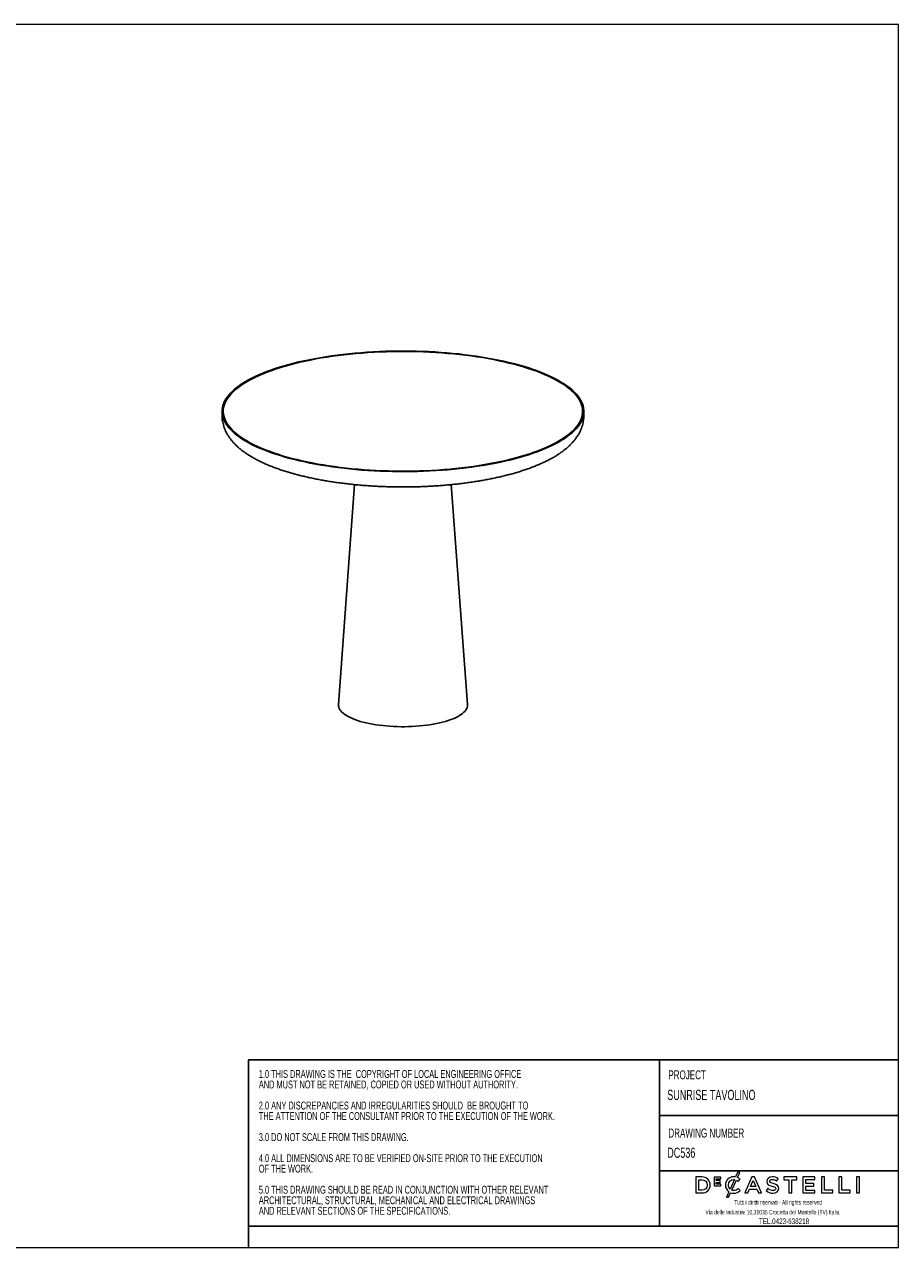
# Model space of a CAD drawing. Header units: millimetres. Extents: x 5 to 415, y -2 to 292.
# Tile 2 of 2: x 210 to 415, y 5 to 292. Entities that reach past the tile are written whole.
import ezdxf

# ---------------------------------------------------------------- set-up
doc = ezdxf.new("R2010")
doc.units = ezdxf.units.MM
doc.layers.add('SLD-0', color=179, linetype='Continuous')
doc.layers.add('TABELLA', color=7, linetype='Continuous')
doc.styles.add('SLDTEXTSTYLE1', font='TXT', dxfattribs={"width": 0.7})
doc.styles.add('SLDTEXTSTYLE2', font='TXT', dxfattribs={"width": 0.665})

# ---------------------------------------------------------------- blocks, each defined once
blk = doc.blocks.new('SW_NOTE_0')
at = {"layer": 'TABELLA', "color": 0, "char_height": 1.8521, "attachment_point": 1, "style": 'SLDTEXTSTYLE1'}
for s, insert in [('1.0 THIS DRAWING IS THE  COPYRIGHT OF LOCAL ENGINEERING OFFICE', (0, 2.39)), ('AND MUST NOT BE RETAINED, COPIED OR USED WITHOUT AUTHORITY.', (0, -0.08)), ('2.0 ANY DISCREPANCIES AND IRREGULARITIES SHOULD  BE BROUGHT TO', (0, -5.02)), ('THE ATTENTION OF THE CONSULTANT PRIOR TO THE EXECUTION OF THE WORK.', (0, -7.49)), ('3.0 DO NOT SCALE FROM THIS DRAWING.', (0, -12.43)), ('4.0 ALL DIMENSIONS ARE TO BE VERIFIED ON-SITE PRIOR TO THE EXECUTION', (0, -17.37)), ('OF THE WORK.', (0, -19.84)), ('5.0 THIS DRAWING SHOULD BE READ IN CONJUNCTION WITH OTHER RELEVANT', (0, -24.78)), ('ARCHITECTURAL, STRUCTURAL, MECHANICAL AND ELECTRICAL DRAWINGS', (0, -27.25)), ('AND RELEVANT SECTIONS OF THE SPECIFICATIONS.', (0, -29.72))]:
    blk.add_mtext(s, dxfattribs=dict(at, insert=insert))

msp = doc.modelspace()

# ---------------------------------------------------------------- linework, layer by layer
at = {"color": 7, "linetype": 'Continuous', "lineweight": 25}
for p, q in [((256.337, 201.225), (256.337, 200.282)), ((341.194, 200.282), (341.194, 201.225)), ((287.433, 184.024), (283.627, 132.389)), ((313.904, 132.389), (310.098, 184.024))]:
    msp.add_line(p, q, dxfattribs=at)
at = {"color": 7, "linetype": 'Continuous', "lineweight": 25, "flags": 128}
for points in [[(263.29, 208.983), (262.512, 208.573), (261.777, 208.154), (261.085, 207.726), (260.438, 207.291), (259.836, 206.849), (259.28, 206.4), (258.77, 205.946), (258.307, 205.485), (257.892, 205.02), (257.526, 204.55), (257.208, 204.076), (256.939, 203.599), (256.719, 203.119), (256.549, 202.636), (256.428, 202.153), (256.358, 201.668), (256.337, 201.182), (256.366, 200.697), (256.446, 200.212), (256.575, 199.728), (256.754, 199.246), (256.983, 198.767), (257.26, 198.29), (257.587, 197.817), (257.962, 197.348), (258.386, 196.883), (258.857, 196.424), (259.375, 195.97), (259.939, 195.522), (260.549, 195.081), (261.205, 194.648), (261.904, 194.222), (262.647, 193.804), (263.433, 193.395), (264.26, 192.995), (265.128, 192.605), (266.035, 192.226), (266.981, 191.856), (267.965, 191.498), (268.985, 191.151), (270.04, 190.817), (271.128, 190.494), (272.25, 190.184), (273.402, 189.887), (274.585, 189.604), (275.796, 189.334), (277.034, 189.078), (278.298, 188.837), (279.586, 188.61), (280.896, 188.398), (282.228, 188.201), (283.579, 188.019), (284.948, 187.853), (286.333, 187.703), (287.733, 187.569), (289.146, 187.45), (290.57, 187.349), (292.004, 187.263), (293.445, 187.194), (294.894, 187.141), (296.346, 187.105), (297.802, 187.086), (299.258, 187.083), (300.715, 187.097), (302.168, 187.128), (303.618, 187.175), (305.062, 187.239), (306.499, 187.319), (307.926, 187.416), (309.343, 187.529), (310.747, 187.658), (312.137, 187.803), (313.512, 187.964), (314.869, 188.14), (316.207, 188.332), (317.524, 188.54), (318.82, 188.762), (320.091, 188.998), (321.338, 189.25), (322.558, 189.515), (323.75, 189.794), (324.912, 190.087), (326.044, 190.393), (327.143, 190.711), (328.209, 191.042), (329.241, 191.385), (330.236, 191.739), (331.194, 192.105), (332.114, 192.482), (332.995, 192.868), (333.835, 193.265), (334.635, 193.671), (335.391, 194.086), (336.105, 194.509), (336.775, 194.94), (337.399, 195.379), (337.979, 195.824), (338.512, 196.276), (338.998, 196.734), (339.437, 197.197), (339.828, 197.665), (340.17, 198.137), (340.464, 198.612), (340.708, 199.091), (340.903, 199.572), (341.049, 200.055), (341.144, 200.54), (341.19, 201.025), (341.185, 201.511), (341.131, 201.996), (341.026, 202.48), (340.872, 202.963), (340.668, 203.444), (340.415, 203.922), (340.113, 204.397), (339.762, 204.868), (339.363, 205.335), (338.915, 205.797), (338.421, 206.254), (337.88, 206.705), (337.292, 207.149), (336.659, 207.587), (335.982, 208.016), (335.261, 208.438), (334.496, 208.852), (333.69, 209.256), (332.842, 209.651), (331.954, 210.036), (331.027, 210.41), (330.062, 210.774), (329.061, 211.127), (328.023, 211.467), (326.951, 211.796), (325.846, 212.113), (324.708, 212.416), (323.541, 212.706), (322.344, 212.983), (321.119, 213.246), (319.868, 213.495), (318.592, 213.729), (317.293, 213.948), (315.971, 214.153), (314.63, 214.342), (313.27, 214.516), (311.892, 214.674), (310.5, 214.816), (309.093, 214.942), (307.674, 215.053), (306.245, 215.146), (304.807, 215.224), (303.362, 215.285), (301.911, 215.329), (300.457, 215.357), (299.001, 215.368), (297.544, 215.362), (296.089, 215.34), (294.637, 215.301), (293.19, 215.245), (291.749, 215.173), (290.317, 215.085), (288.895, 214.98), (287.484, 214.859), (286.086, 214.722), (284.704, 214.569), (283.338, 214.4), (281.99, 214.216), (280.663, 214.016), (279.356, 213.801), (278.072, 213.572), (276.813, 213.328), (275.58, 213.069), (274.373, 212.797), (273.196, 212.511), (272.049, 212.212), (270.933, 211.9), (269.85, 211.575), (268.801, 211.238), (267.788, 210.889), (266.811, 210.529), (265.872, 210.158), (264.971, 209.776), (264.11, 209.385), (263.29, 208.983)], [(263.529, 208.931), (262.752, 208.521), (262.018, 208.102), (261.328, 207.675), (260.682, 207.241), (260.082, 206.799), (259.528, 206.351), (259.021, 205.896), (258.561, 205.436), (258.149, 204.971), (257.785, 204.502), (257.47, 204.028), (257.204, 203.551), (256.988, 203.072), (256.822, 202.59), (256.706, 202.107), (256.639, 201.622), (256.623, 201.137), (256.658, 200.652), (256.742, 200.168), (256.876, 199.685), (257.061, 199.204), (257.295, 198.726), (257.578, 198.25), (257.911, 197.778), (258.292, 197.31), (258.722, 196.847), (259.199, 196.389), (259.723, 195.936), (260.294, 195.49), (260.911, 195.051), (261.573, 194.619), (262.279, 194.195), (263.029, 193.78), (263.821, 193.373), (264.655, 192.976), (265.529, 192.588), (266.443, 192.211), (267.396, 191.844), (268.386, 191.489), (269.412, 191.145), (270.474, 190.813), (271.569, 190.494), (272.696, 190.188), (273.854, 189.894), (275.043, 189.614), (276.259, 189.348), (277.502, 189.097), (278.771, 188.859), (280.063, 188.636), (281.378, 188.429), (282.713, 188.236), (284.068, 188.059), (285.44, 187.898), (286.828, 187.753), (288.23, 187.623), (289.644, 187.51), (291.07, 187.414), (292.505, 187.333), (293.947, 187.27), (295.395, 187.222), (296.847, 187.192), (298.301, 187.178), (299.756, 187.181), (301.21, 187.201), (302.66, 187.238), (304.106, 187.291), (305.546, 187.36), (306.978, 187.447), (308.399, 187.549), (309.81, 187.668), (311.207, 187.804), (312.589, 187.955), (313.955, 188.122), (315.303, 188.304), (316.631, 188.502), (317.938, 188.715), (319.222, 188.943), (320.481, 189.186), (321.715, 189.443), (322.921, 189.714), (324.099, 189.999), (325.246, 190.297), (326.362, 190.608), (327.445, 190.932), (328.494, 191.268), (329.507, 191.616), (330.484, 191.976), (331.423, 192.346), (332.322, 192.727), (333.182, 193.118), (334.001, 193.519), (334.778, 193.929), (335.512, 194.348), (336.203, 194.775), (336.848, 195.209), (337.448, 195.651), (338.003, 196.099), (338.51, 196.554), (338.97, 197.014), (339.382, 197.479), (339.746, 197.948), (340.061, 198.422), (340.326, 198.899), (340.542, 199.378), (340.709, 199.86), (340.825, 200.343), (340.891, 200.828), (340.907, 201.313), (340.873, 201.798), (340.789, 202.282), (340.654, 202.765), (340.47, 203.246), (340.236, 203.724), (339.952, 204.2), (339.62, 204.672), (339.239, 205.14), (338.809, 205.603), (338.332, 206.061), (337.807, 206.514), (337.237, 206.96), (336.62, 207.399), (335.958, 207.831), (335.252, 208.255), (334.502, 208.67), (333.71, 209.077), (332.876, 209.475), (332.001, 209.862), (331.087, 210.239), (330.135, 210.606), (329.145, 210.961), (328.118, 211.305), (327.057, 211.637), (325.962, 211.956), (324.835, 212.262), (323.676, 212.556), (322.488, 212.836), (321.272, 213.102), (320.029, 213.353), (318.76, 213.591), (317.468, 213.814), (316.153, 214.021), (314.818, 214.214), (313.463, 214.391), (312.091, 214.552), (310.703, 214.697), (309.301, 214.827), (307.886, 214.94), (306.461, 215.036), (305.026, 215.117), (303.584, 215.181), (302.136, 215.228), (300.684, 215.258), (299.23, 215.272), (297.775, 215.269), (296.321, 215.249), (294.87, 215.213), (293.424, 215.159), (291.985, 215.09), (290.553, 215.003), (289.131, 214.901), (287.721, 214.782), (286.324, 214.646), (284.941, 214.495), (283.575, 214.328), (282.228, 214.146), (280.9, 213.948), (279.593, 213.735), (278.309, 213.507), (277.049, 213.264), (275.816, 213.007), (274.609, 212.736), (273.432, 212.451), (272.284, 212.153), (271.169, 211.842), (270.086, 211.518), (269.037, 211.182), (268.024, 210.834), (267.047, 210.474), (266.108, 210.104), (265.208, 209.723), (264.348, 209.332), (263.529, 208.931)], [(283.627, 132.389), (283.624, 132.344), (283.636, 132.053), (283.698, 131.762), (283.81, 131.474), (283.971, 131.188), (284.182, 130.906), (284.441, 130.628), (284.748, 130.356), (285.101, 130.09), (285.5, 129.831), (285.943, 129.58), (286.428, 129.338), (286.955, 129.106), (287.52, 128.885), (288.123, 128.674), (288.762, 128.476), (289.433, 128.29), (290.136, 128.117), (290.867, 127.959), (291.624, 127.814), (292.406, 127.684), (293.208, 127.57), (294.029, 127.471), (294.865, 127.388), (295.715, 127.321), (296.574, 127.271), (297.441, 127.237), (298.312, 127.22), (299.185, 127.22), (300.057, 127.236), (300.924, 127.269), (301.784, 127.319), (302.633, 127.385), (303.471, 127.467), (304.292, 127.566), (305.095, 127.68), (305.877, 127.809), (306.635, 127.953), (307.368, 128.111), (308.071, 128.283), (308.744, 128.469), (309.384, 128.667), (309.988, 128.876), (310.555, 129.098), (311.083, 129.329), (311.57, 129.571), (312.014, 129.821), (312.415, 130.08), (312.77, 130.345), (313.079, 130.617), (313.34, 130.895), (313.552, 131.177), (313.716, 131.463), (313.83, 131.751), (313.893, 132.042), (313.907, 132.332), (313.904, 132.389)]]:
    msp.add_lwpolyline(points, dxfattribs=at)
at = {"color": 7, "linetype": 'Continuous', "lineweight": 25}
for points, knots in [([(256.341, 200.285), (256.339, 200.242), (256.333, 199.996), (256.364, 199.547), (256.438, 198.94), (256.559, 198.34), (256.723, 197.747), (256.93, 197.16), (257.18, 196.581), (257.474, 196.008), (257.812, 195.443), (258.196, 194.883), (258.626, 194.33), (259.106, 193.783), (259.634, 193.242), (260.212, 192.71), (260.839, 192.188), (261.513, 191.677), (262.233, 191.18), (262.994, 190.697), (263.795, 190.231), (264.631, 189.782), (265.502, 189.349), (266.404, 188.934), (267.336, 188.535), (268.298, 188.152), (269.289, 187.784), (270.307, 187.433), (271.351, 187.096), (272.421, 186.775), (273.516, 186.468), (274.636, 186.176), (275.778, 185.899), (276.942, 185.637), (278.127, 185.389), (279.332, 185.156), (280.556, 184.938), (281.798, 184.735), (283.057, 184.546), (284.021, 184.415), (284.564, 184.346), (284.679, 184.331)], [0, 0, 0, 0, 0.0045548, 0.0262865, 0.0480083, 0.0698132, 0.0918036, 0.1140825, 0.1367525, 0.1599147, 0.1836652, 0.2080894, 0.2332544, 0.2591978, 0.2859172, 0.3133622, 0.3414345, 0.3699993, 0.3989052, 0.4280072, 0.4571836, 0.4863208, 0.5153668, 0.5442924, 0.5730838, 0.6017381, 0.6302584, 0.6586517, 0.6869267, 0.715093, 0.7431601, 0.7711371, 0.7990329, 0.8268554, 0.8546121, 0.8823096, 0.9099543, 0.9375517, 0.965107, 0.9926248, 1, 1, 1, 1]), ([(284.679, 184.331), (284.904, 184.303), (285.558, 184.222), (286.652, 184.1), (287.963, 183.968), (289.285, 183.852), (290.616, 183.751), (291.956, 183.666), (293.302, 183.596), (294.654, 183.541), (296.01, 183.502), (297.369, 183.478), (298.729, 183.47), (300.089, 183.477), (301.447, 183.5), (302.803, 183.539), (304.155, 183.592), (305.501, 183.662), (306.84, 183.746), (308.171, 183.846), (309.492, 183.961), (310.803, 184.091), (312.101, 184.237), (313.386, 184.397), (314.656, 184.573), (315.91, 184.763), (317.148, 184.968), (318.367, 185.188), (319.566, 185.422), (320.746, 185.671), (321.903, 185.935), (323.039, 186.213), (324.15, 186.505), (325.238, 186.812), (326.3, 187.134), (327.337, 187.47), (328.346, 187.822), (329.328, 188.189), (330.282, 188.571), (331.207, 188.969), (332.101, 189.384), (332.966, 189.816), (333.798, 190.266), (334.598, 190.735), (335.362, 191.223), (336.09, 191.73), (336.778, 192.256), (337.423, 192.801), (338.021, 193.363), (338.569, 193.939), (339.065, 194.527), (339.508, 195.124), (339.897, 195.728), (340.233, 196.338), (340.517, 196.951), (340.75, 197.567), (340.933, 198.184), (341.069, 198.802), (341.155, 199.42), (341.195, 199.913), (341.19, 200.2), (341.189, 200.281)], [0, 0, 0, 0, 0.0091517, 0.0265546, 0.0439427, 0.0613163, 0.0786774, 0.096028, 0.1133699, 0.1307047, 0.1480342, 0.1653599, 0.1826834, 0.2000062, 0.2173296, 0.2346548, 0.2519835, 0.2693171, 0.2866573, 0.3040058, 0.3213642, 0.3387346, 0.3561187, 0.3735187, 0.3909369, 0.4083757, 0.4258376, 0.4433256, 0.4608428, 0.4783927, 0.495979, 0.5136059, 0.5312779, 0.5490001, 0.5667779, 0.5846171, 0.6025241, 0.6205053, 0.6385674, 0.6567164, 0.6749574, 0.6932932, 0.7117226, 0.7302376, 0.7488203, 0.7674363, 0.7860117, 0.8044637, 0.8226902, 0.8405824, 0.8580417, 0.8749985, 0.891421, 0.9073154, 0.9227174, 0.9376822, 0.9522753, 0.9665664, 0.9806254, 0.9945212, 1, 1, 1, 1])]:
    msp.add_open_spline(points, degree=3, knots=knots, dxfattribs=at)
at = {"layer": 'SLD-0', "lineweight": 18}
for p, q in [((368.851, 21.557), (367.445, 21.557)), ((367.445, 21.557), (367.445, 17.799)), ((368.136, 18.432), (368.136, 20.924)), ((368.136, 20.924), (368.851, 20.924)), ((373.337, 21.531), (371.764, 21.531)), ((371.764, 21.531), (371.764, 19.446)), ((372.22, 20.7), (372.22, 21.123)), ((372.22, 21.123), (373.337, 21.123)), ((373.203, 20.7), (372.22, 20.7)), ((372.22, 20.292), (373.203, 20.292)), ((372.22, 19.854), (372.22, 20.292)), ((373.203, 20.292), (373.203, 20.7)), ((373.337, 21.123), (373.337, 21.531)), ((376.509, 20.97), (375.488, 18.73)), ((375.886, 18.459), (376.962, 20.821)), ((377.239, 22.573), (376.787, 21.58)), ((377.76, 22.573), (377.239, 22.573)), ((377.243, 21.437), (377.76, 22.573)), ((377.362, 20.525), (377.376, 20.512)), ((377.376, 20.512), (377.82, 21.024)), ((377.82, 21.024), (377.807, 21.036)), ((380.61, 21.584), (378.957, 17.799)), ((380.305, 19.314), (380.914, 20.736)), ((381.24, 21.584), (380.61, 21.584)), ((380.914, 20.736), (381.529, 19.314)), ((381.245, 21.572), (381.24, 21.584)), ((382.893, 17.799), (381.245, 21.572)), ((384.122, 20.512), (384.122, 20.502)), ((384.813, 20.56), (384.813, 20.571)), ((386.399, 20.615), (386.414, 20.603)), ((386.414, 20.603), (386.786, 21.127)), ((386.786, 21.127), (386.773, 21.138)), ((391.134, 21.557), (388.077, 21.557)), ((388.077, 21.557), (388.077, 20.914)), ((388.077, 20.914), (389.257, 20.914)), ((389.257, 20.914), (389.257, 17.799)), ((389.954, 17.799), (389.954, 20.914)), ((389.954, 20.914), (391.134, 20.914)), ((391.134, 20.914), (391.134, 21.557)), ((395.381, 21.557), (392.584, 21.557)), ((392.584, 21.557), (392.584, 17.799)), ((393.276, 20.005), (393.276, 20.935)), ((393.276, 20.935), (395.381, 20.935)), ((395.381, 20.935), (395.381, 21.557)), ((397.634, 21.557), (396.943, 21.557)), ((396.943, 21.557), (396.943, 17.799)), ((397.634, 18.432), (397.634, 21.557)), ((401.722, 21.557), (401.031, 21.557)), ((401.031, 21.557), (401.031, 17.799)), ((401.722, 18.432), (401.722, 21.557)), ((405.155, 21.557), (405.155, 17.799)), ((405.846, 21.557), (405.155, 21.557)), ((405.846, 17.799), (405.846, 21.557)), ((367.445, 17.799), (368.851, 17.799)), ((368.851, 18.432), (368.136, 18.432)), ((370.124, 19.678), (370.124, 19.667)), ((370.847, 19.678), (370.847, 19.689)), ((371.764, 19.446), (373.352, 19.446)), ((373.352, 19.854), (372.22, 19.854)), ((373.352, 19.446), (373.352, 19.854)), ((374.401, 19.678), (374.401, 19.667)), ((375.192, 18.082), (374.629, 16.846)), ((375.124, 19.678), (375.124, 19.689)), ((375.152, 16.846), (375.614, 17.859)), ((377.402, 18.864), (377.388, 18.852)), ((377.847, 18.413), (377.402, 18.864)), ((377.834, 18.4), (377.847, 18.413)), ((378.957, 17.799), (379.667, 17.799)), ((379.667, 17.799), (380.05, 18.697)), ((380.05, 18.697), (381.784, 18.697)), ((381.529, 19.314), (380.305, 19.314)), ((381.784, 18.697), (382.162, 17.799)), ((382.162, 17.799), (382.893, 17.799)), ((384.383, 18.854), (383.966, 18.358)), ((383.966, 18.358), (383.979, 18.346)), ((384.397, 18.842), (384.383, 18.854)), ((386.201, 18.822), (386.201, 18.812)), ((386.891, 18.876), (386.891, 18.886)), ((389.257, 17.799), (389.954, 17.799)), ((392.584, 17.799), (395.407, 17.799)), ((395.141, 20.005), (393.276, 20.005)), ((393.276, 19.383), (395.141, 19.383)), ((393.276, 18.421), (393.276, 19.383)), ((395.407, 18.421), (393.276, 18.421)), ((395.141, 19.383), (395.141, 20.005)), ((395.407, 17.799), (395.407, 18.421)), ((396.943, 17.799), (399.59, 17.799)), ((399.59, 18.432), (397.634, 18.432)), ((399.59, 17.799), (399.59, 18.432)), ((401.031, 17.799), (403.678, 17.799)), ((403.678, 18.432), (401.722, 18.432)), ((403.678, 17.799), (403.678, 18.432)), ((405.155, 17.799), (405.846, 17.799)), ((374.629, 16.846), (375.152, 16.846))]:
    msp.add_line(p, q, dxfattribs=at)
for points in [[(370.847, 19.689), (370.847, 20.771), (370.007, 21.557), (368.851, 21.557)], [(368.851, 20.924), (369.601, 20.924), (370.124, 20.412), (370.124, 19.678)], [(376.962, 20.821), (377.095, 20.748), (377.226, 20.651), (377.362, 20.525)], [(377.807, 21.036), (377.656, 21.181), (377.478, 21.327), (377.243, 21.437)], [(384.122, 20.502), (384.122, 19.807), (384.562, 19.569), (385.375, 19.373)], [(385.681, 19.994), (385, 20.157), (384.813, 20.278), (384.813, 20.56)], [(368.851, 17.799), (370.007, 17.799), (370.847, 18.589), (370.847, 19.678)], [(370.124, 19.667), (370.124, 18.94), (369.601, 18.432), (368.851, 18.432)], [(374.401, 19.667), (374.401, 18.995), (374.707, 18.425), (375.192, 18.082)], [(375.488, 18.73), (375.261, 18.963), (375.124, 19.296), (375.124, 19.678)], [(385.375, 19.373), (386.077, 19.211), (386.201, 19.066), (386.201, 18.822)], [(386.891, 18.886), (386.891, 19.464), (386.541, 19.784), (385.681, 19.994)]]:
    msp.add_open_spline(points, degree=3, dxfattribs=at)
for points, knots in [([(376.787, 21.58), (376.652, 21.606), (376.503, 21.621), (376.338, 21.621), (375.233, 21.621), (374.401, 20.786), (374.401, 19.678)], [11, 11, 11, 11, 12, 12, 12, 13, 13, 13, 13]), ([(375.124, 19.689), (375.124, 20.427), (375.643, 20.983), (376.333, 20.983), (376.393, 20.983), (376.451, 20.978), (376.509, 20.97)], [2, 2, 2, 2, 3, 3, 3, 4, 4, 4, 4]), ([(386.773, 21.138), (386.377, 21.456), (385.932, 21.61), (385.411, 21.61), (384.653, 21.61), (384.122, 21.159), (384.122, 20.512)], [7, 7, 7, 7, 8, 8, 8, 9, 9, 9, 9]), ([(384.813, 20.571), (384.813, 20.824), (385.049, 20.993), (385.4, 20.993), (385.731, 20.993), (386.058, 20.87), (386.399, 20.615)], [2, 2, 2, 2, 3, 3, 3, 4, 4, 4, 4]), ([(375.614, 17.859), (375.828, 17.779), (376.062, 17.735), (376.311, 17.735), (376.939, 17.735), (377.381, 17.928), (377.834, 18.4)], [18, 18, 18, 18, 19, 19, 19, 20, 20, 20, 20]), ([(377.388, 18.852), (377.072, 18.556), (376.785, 18.373), (376.333, 18.373), (376.173, 18.373), (376.023, 18.404), (375.886, 18.459)], [0, 0, 0, 0, 1, 1, 1, 2, 2, 2, 2]), ([(383.979, 18.346), (384.419, 17.953), (384.96, 17.746), (385.544, 17.746), (386.362, 17.746), (386.891, 18.189), (386.891, 18.876)], [18, 18, 18, 18, 19, 19, 19, 20, 20, 20, 20]), ([(386.201, 18.812), (386.201, 18.539), (385.949, 18.363), (385.56, 18.363), (385.139, 18.363), (384.78, 18.511), (384.397, 18.842)], [13, 13, 13, 13, 14, 14, 14, 15, 15, 15, 15])]:
    msp.add_open_spline(points, degree=3, knots=knots, dxfattribs=at)
at = {"layer": 'TABELLA', "color": 5, "linetype": 'Continuous', "lineweight": 18}
for p, q in [((414.98, 292), (5, 292)), ((415, 5), (414.98, 292)), ((5, 5), (415, 5))]:
    msp.add_line(p, q, dxfattribs=at)
at = {"layer": 'TABELLA'}
for p, q in [((262.557, 49.029), (262.557, 10.005)), ((262.557, 49.029), (414.998, 49.029)), ((358.975, 49.029), (358.975, 10.005)), ((358.975, 35.949), (414.998, 35.949)), ((358.975, 22.984), (414.999, 22.984)), ((262.557, 10.005), (262.557, 5.005)), ((262.557, 10.005), (415, 10.005))]:
    msp.add_line(p, q, dxfattribs=at)

# ---------------------------------------------------------------- block references
at = {"layer": 'TABELLA', "color": 2}
msp.add_blockref('SW_NOTE_0', (264.968, 44.27), dxfattribs=at)

# ---------------------------------------------------------------- texts
at = {"layer": 'SLD-0', "attachment_point": 1, "style": 'SLDTEXTSTYLE2'}
for s, insert, char_height in [('Tutti i diritti riservati - All rights reserved', (376.484, 16.137), 1.05833), ('Via delle Industrie 10,31035 Crocetta del Montello (TV) Italia', (369.713, 13.834), 1.05833), ('TEL.0423-638218', (382.256, 11.824), 1.32292)]:
    msp.add_mtext(s, dxfattribs=dict(at, insert=insert, char_height=char_height))
at = {"layer": 'TABELLA', "attachment_point": 1, "style": 'SLDTEXTSTYLE2'}
for s, insert, char_height in [('PROJECT', (361.026, 46.579), 2.1167), ('DC536', (360.753, 28.437), 2.3813)]:
    msp.add_mtext(s, dxfattribs=dict(at, insert=insert, char_height=char_height))
at = {"layer": 'TABELLA', "color": 7, "attachment_point": 1, "style": 'SLDTEXTSTYLE2'}
for s, insert, char_height in [('SUNRISE TAVOLINO', (360.753, 42.006), 2.38125), ('DRAWING NUMBER', (361.026, 32.932), 2.11667)]:
    msp.add_mtext(s, dxfattribs=dict(at, insert=insert, char_height=char_height))

doc.saveas('drawing.dxf')
